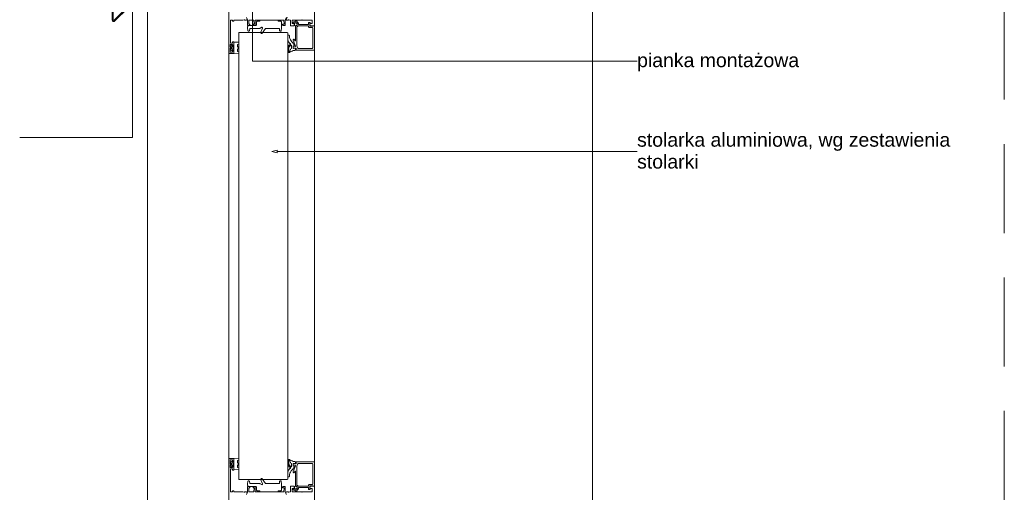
# Paper-space layout 'AD-03 DETAL MONTAŻU OKNA' of a CAD drawing. Header units: millimetres. Extents: x 0 to 420, y 0 to 297.
# Tile 29 of 40: x 82 to 170, y 184 to 226. Entities that reach past the tile are written whole.
import ezdxf
from ezdxf.xclip import XClip

# ---------------------------------------------------------------- set-up
doc = ezdxf.new("R2010")
doc.units = ezdxf.units.MM
doc.header["$MEASUREMENT"] = 0
doc.header["$XCLIPFRAME"] = 0
doc.linetypes.add('przerywama detal', pattern=[120, 80, -40])
for name, color, linetype, lineweight, true_color in [('A_linie_Nr_pióra__10', 7, 'Continuous', 13, 0x4b4b4b), ('A_opisy_Nr_pióra__170', 7, 'Continuous', 5, 0x1c1c1c), ('A_opisy_Nr_pióra__7', 7, 'Continuous', 18, 0x171717), ('A_sciany_Nr_pióra__10', 7, 'Continuous', 13, 0x4b4b4b), ('A_sciany_Nr_pióra__9', 7, 'Continuous', 13, 0xadadad), ('A_stolarka_Nr_pióra__10', 7, 'Continuous', 13, 0x4b4b4b)]:
    doc.layers.add(name, color=color, linetype=linetype, lineweight=lineweight, true_color=true_color)
doc.layers.add('A_opisy_Nr_pióra__1', color=7, linetype='Continuous', lineweight=20)
doc.layers.add('A_stolarka_Nr_pióra__3', color=252, linetype='Continuous', lineweight=13)
doc.layers.add('A_podrys', color=7, linetype='Continuous')
doc.styles.add('STYL_AUTOMATYCZNY_1', font='arial.ttf')

# ---------------------------------------------------------------- blocks, each defined once
blk = doc.blocks.new('Rysunek_1_1', base_point=(-23204.636, -13199.285))
at = {"layer": 'A_linie_Nr_pióra__10', "color": 251, "linetype": 'przerywama detal', "lineweight": 13, "ltscale": 0.1, "true_color": 0x4b4b4b}
blk.add_line((170.123, 170.925), (170.123, 270.925), dxfattribs=at)
at = {"layer": 'A_opisy_Nr_pióra__170', "color": 250, "linetype": 'Continuous', "lineweight": 5, "ltscale": 0.1, "true_color": 0x1c1c1c}
for p, q in [((102.563, 229.458), (102.563, 222.381)), ((91.763, 228.44), (91.763, 215.526)), ((102.563, 222.381), (137.123, 222.381)), ((91.763, 215.526), (81.635, 215.526)), ((104.771, 214.264), (131.995, 214.264)), ((131.995, 214.264), (137.123, 214.264))]:
    blk.add_line(p, q, dxfattribs=at)
at = {"layer": 'A_opisy_Nr_pióra__7', "color": 250, "linetype": 'Continuous', "lineweight": 18, "ltscale": 0.1, "true_color": 0x171717}
for p, q in [((104.304, 214.264), (104.771, 214.389)), ((104.304, 214.264), (104.771, 214.139)), ((104.771, 214.389), (104.771, 214.139))]:
    blk.add_line(p, q, dxfattribs=at)
at = {"layer": 'A_sciany_Nr_pióra__10', "color": 251, "linetype": 'Continuous', "lineweight": 13, "ltscale": 0.1, "true_color": 0x4b4b4b}
blk.add_line((93.123, 231.953), (93.123, 137.607), dxfattribs=at)
at = {"layer": 'A_sciany_Nr_pióra__9', "color": 253, "linetype": 'Continuous', "lineweight": 13, "ltscale": 0.1, "true_color": 0xadadad}
blk.add_line((133.123, 170.925), (133.123, 230.925), dxfattribs=at)
at = {"layer": 'A_stolarka_Nr_pióra__10', "color": 251, "linetype": 'Continuous', "lineweight": 13, "ltscale": 0.1, "true_color": 0x4b4b4b, "flags": 128}
blk.add_lwpolyline([(94.035, 246.425), (94.035, 231.222), (89.937, 230.635), (89.937, 226.103, 0.668179), (90.193, 225.997), (91.351, 227.155), (91.281, 227.226), (90.122, 226.068, -0.668179), (90.037, 226.103), (90.037, 230.548), (94.123, 231.136), (94.123, 246.425)], format="xyb", dxfattribs=at)
at = {"layer": 'A_stolarka_Nr_pióra__3', "color": 252, "linetype": 'Continuous', "lineweight": 13, "ltscale": 0.1}
for p, q in [((105.127, 225.96), (105.128, 225.961)), ((106.303, 225.705), (106.303, 225.695)), ((101.373, 224.975), (101.323, 224.925)), ((101.323, 184.8), (101.323, 224.925)), ((105.673, 224.975), (101.373, 224.975)), ((105.16, 225.272), (105.16, 225.274)), ((105.16, 225.271), (105.16, 225.272)), ((105.723, 224.925), (105.673, 224.975)), ((105.723, 184.8), (105.723, 224.925)), ((108.123, 184.925), (108.123, 224.8)), ((105.885, 224.001), (105.921, 223.965)), ((100.423, 186.55), (100.423, 223.175)), ((100.614, 223.727), (100.615, 223.732)), ((100.614, 223.722), (100.614, 223.727)), ((100.614, 223.43), (100.614, 223.722)), ((100.616, 223.415), (100.614, 223.43)), ((100.615, 223.732), (100.616, 223.737)), ((100.616, 223.737), (100.618, 223.742)), ((100.618, 223.41), (100.616, 223.415)), ((100.618, 223.742), (100.62, 223.747)), ((100.62, 223.405), (100.618, 223.41)), ((100.62, 223.747), (100.622, 223.751)), ((100.622, 223.401), (100.62, 223.405)), ((100.622, 223.751), (100.625, 223.755)), ((100.625, 223.397), (100.622, 223.401)), ((100.625, 223.755), (100.628, 223.759)), ((100.628, 223.393), (100.625, 223.397)), ((100.628, 223.759), (100.632, 223.762)), ((100.632, 223.39), (100.628, 223.393)), ((100.632, 223.762), (100.635, 223.765)), ((100.635, 223.387), (100.632, 223.39)), ((100.635, 223.765), (100.738, 223.833)), ((100.738, 223.319), (100.635, 223.387)), ((100.675, 223.586), (100.674, 223.581)), ((100.674, 223.581), (100.674, 223.576)), ((100.674, 223.576), (100.674, 223.571)), ((100.674, 223.571), (100.675, 223.566)), ((100.676, 223.596), (100.675, 223.591)), ((100.675, 223.591), (100.675, 223.586)), ((100.675, 223.566), (100.675, 223.561)), ((100.675, 223.561), (100.676, 223.556)), ((100.677, 223.601), (100.676, 223.596)), ((100.676, 223.556), (100.677, 223.551)), ((100.678, 223.605), (100.677, 223.601)), ((100.677, 223.551), (100.678, 223.546)), ((100.68, 223.61), (100.678, 223.605)), ((100.678, 223.546), (100.68, 223.542)), ((100.681, 223.615), (100.68, 223.61)), ((100.68, 223.542), (100.681, 223.537)), ((100.687, 223.628), (100.681, 223.615)), ((100.681, 223.537), (100.683, 223.533)), ((100.683, 223.533), (100.689, 223.52)), ((100.689, 223.632), (100.687, 223.628)), ((100.692, 223.636), (100.689, 223.632)), ((100.689, 223.52), (100.692, 223.516)), ((100.695, 223.64), (100.692, 223.636)), ((100.692, 223.516), (100.695, 223.512)), ((100.697, 223.644), (100.695, 223.64)), ((100.695, 223.512), (100.697, 223.508)), ((100.7, 223.648), (100.697, 223.644)), ((100.697, 223.508), (100.7, 223.504)), ((100.704, 223.651), (100.7, 223.648)), ((100.7, 223.504), (100.704, 223.501)), ((100.707, 223.654), (100.704, 223.651)), ((100.704, 223.501), (100.707, 223.498)), ((100.71, 223.657), (100.707, 223.654)), ((100.707, 223.498), (100.71, 223.495)), ((100.714, 223.66), (100.71, 223.657)), ((100.71, 223.495), (100.714, 223.492)), ((100.718, 223.663), (100.714, 223.66)), ((100.714, 223.492), (100.718, 223.489)), ((100.721, 223.665), (100.718, 223.663)), ((100.718, 223.489), (100.721, 223.487)), ((100.725, 223.667), (100.721, 223.665)), ((100.721, 223.487), (100.725, 223.485)), ((100.729, 223.669), (100.725, 223.667)), ((100.725, 223.485), (100.729, 223.483)), ((100.733, 223.671), (100.729, 223.669)), ((100.729, 223.483), (100.733, 223.481)), ((100.737, 223.672), (100.733, 223.671)), ((100.733, 223.481), (100.737, 223.48)), ((100.742, 223.673), (100.737, 223.672)), ((100.737, 223.48), (100.742, 223.478)), ((100.738, 223.833), (100.741, 223.835)), ((100.741, 223.317), (100.738, 223.319)), ((100.741, 223.835), (100.745, 223.836)), ((100.745, 223.316), (100.741, 223.317)), ((100.746, 223.674), (100.742, 223.673)), ((100.742, 223.478), (100.746, 223.477)), ((100.745, 223.836), (100.75, 223.836)), ((100.75, 223.316), (100.745, 223.316)), ((100.75, 223.675), (100.746, 223.674)), ((100.746, 223.477), (100.75, 223.477)), ((100.75, 223.836), (100.754, 223.834)), ((100.754, 223.676), (100.75, 223.675)), ((100.75, 223.477), (100.754, 223.476)), ((100.754, 223.318), (100.75, 223.316)), ((100.754, 223.834), (100.757, 223.831)), ((100.759, 223.676), (100.754, 223.676)), ((100.754, 223.476), (100.759, 223.476)), ((100.757, 223.32), (100.754, 223.318)), ((100.757, 223.831), (100.76, 223.828)), ((100.76, 223.324), (100.757, 223.32)), ((100.763, 223.676), (100.759, 223.676)), ((100.759, 223.476), (100.763, 223.476)), ((100.76, 223.828), (100.762, 223.824)), ((100.762, 223.328), (100.76, 223.324)), ((100.762, 223.824), (100.763, 223.819)), ((100.763, 223.333), (100.762, 223.328)), ((100.763, 223.819), (100.769, 223.776)), ((100.767, 223.676), (100.763, 223.676)), ((100.763, 223.476), (100.767, 223.476)), ((100.769, 223.376), (100.763, 223.333)), ((100.772, 223.675), (100.767, 223.676)), ((100.767, 223.476), (100.772, 223.477)), ((100.769, 223.776), (100.873, 223.776)), ((100.873, 223.376), (100.769, 223.376)), ((100.776, 223.674), (100.772, 223.675)), ((100.772, 223.477), (100.776, 223.477)), ((100.78, 223.673), (100.776, 223.674)), ((100.776, 223.477), (100.78, 223.478)), ((100.784, 223.672), (100.78, 223.673)), ((100.78, 223.478), (100.784, 223.48)), ((100.788, 223.671), (100.784, 223.672)), ((100.784, 223.48), (100.788, 223.481)), ((100.792, 223.669), (100.788, 223.671)), ((100.788, 223.481), (100.792, 223.483)), ((100.796, 223.667), (100.792, 223.669)), ((100.792, 223.483), (100.796, 223.485)), ((100.8, 223.665), (100.796, 223.667)), ((100.796, 223.485), (100.8, 223.487)), ((100.804, 223.663), (100.8, 223.665)), ((100.8, 223.487), (100.804, 223.489)), ((100.808, 223.66), (100.804, 223.663)), ((100.804, 223.489), (100.808, 223.492)), ((100.811, 223.657), (100.808, 223.66)), ((100.808, 223.492), (100.811, 223.495)), ((100.815, 223.654), (100.811, 223.657)), ((100.811, 223.495), (100.815, 223.498)), ((100.818, 223.651), (100.815, 223.654)), ((100.815, 223.498), (100.818, 223.501)), ((100.821, 223.648), (100.818, 223.651)), ((100.818, 223.501), (100.821, 223.504)), ((100.824, 223.644), (100.821, 223.648)), ((100.821, 223.504), (100.824, 223.508)), ((100.827, 223.64), (100.824, 223.644)), ((100.824, 223.508), (100.827, 223.512)), ((100.83, 223.636), (100.827, 223.64)), ((100.827, 223.512), (100.83, 223.516)), ((100.832, 223.632), (100.83, 223.636)), ((100.83, 223.516), (100.832, 223.52)), ((100.835, 223.628), (100.832, 223.632)), ((100.832, 223.52), (100.835, 223.524)), ((100.837, 223.624), (100.835, 223.628)), ((100.835, 223.524), (100.837, 223.528)), ((100.839, 223.619), (100.837, 223.624)), ((100.837, 223.528), (100.839, 223.533)), ((100.841, 223.615), (100.839, 223.619)), ((100.839, 223.533), (100.841, 223.537)), ((100.842, 223.61), (100.841, 223.615)), ((100.841, 223.537), (100.842, 223.542)), ((100.843, 223.605), (100.842, 223.61)), ((100.842, 223.542), (100.843, 223.546)), ((100.845, 223.601), (100.843, 223.605)), ((100.843, 223.546), (100.845, 223.551)), ((100.846, 223.596), (100.845, 223.601)), ((100.845, 223.551), (100.846, 223.556)), ((100.846, 223.591), (100.846, 223.596)), ((100.847, 223.586), (100.846, 223.591)), ((100.846, 223.561), (100.847, 223.566)), ((100.846, 223.556), (100.846, 223.561)), ((100.847, 223.581), (100.847, 223.586)), ((100.847, 223.576), (100.847, 223.581)), ((100.847, 223.571), (100.847, 223.576)), ((100.847, 223.566), (100.847, 223.571)), ((100.616, 186.31), (100.614, 186.295)), ((100.614, 186.295), (100.614, 186.003)), ((100.614, 186.003), (100.614, 185.998)), ((100.614, 185.998), (100.615, 185.993)), ((100.615, 185.993), (100.616, 185.988)), ((100.618, 186.315), (100.616, 186.31)), ((100.616, 185.988), (100.618, 185.983)), ((100.62, 186.32), (100.618, 186.315)), ((100.618, 185.983), (100.62, 185.978)), ((100.622, 186.324), (100.62, 186.32)), ((100.62, 185.978), (100.622, 185.974)), ((100.625, 186.328), (100.622, 186.324)), ((100.622, 185.974), (100.625, 185.97)), ((100.628, 186.332), (100.625, 186.328)), ((100.625, 185.97), (100.628, 185.966)), ((100.632, 186.335), (100.628, 186.332)), ((100.628, 185.966), (100.632, 185.963)), ((100.635, 186.338), (100.632, 186.335)), ((100.632, 185.963), (100.635, 185.96)), ((100.738, 186.406), (100.635, 186.338)), ((100.635, 185.96), (100.738, 185.892)), ((100.674, 186.154), (100.675, 186.159)), ((100.674, 186.149), (100.674, 186.154)), ((100.674, 186.144), (100.674, 186.149)), ((100.675, 186.139), (100.674, 186.144)), ((100.675, 186.164), (100.676, 186.169)), ((100.675, 186.159), (100.675, 186.164)), ((100.675, 186.134), (100.675, 186.139)), ((100.676, 186.129), (100.675, 186.134)), ((100.676, 186.169), (100.677, 186.174)), ((100.677, 186.124), (100.676, 186.129)), ((100.677, 186.174), (100.678, 186.178)), ((100.678, 186.119), (100.677, 186.124)), ((100.678, 186.178), (100.68, 186.183)), ((100.68, 186.115), (100.678, 186.119)), ((100.68, 186.183), (100.681, 186.188)), ((100.681, 186.11), (100.68, 186.115)), ((100.681, 186.188), (100.683, 186.192)), ((100.687, 186.097), (100.681, 186.11)), ((100.683, 186.192), (100.689, 186.205)), ((100.689, 186.093), (100.687, 186.097)), ((100.689, 186.205), (100.692, 186.209)), ((100.692, 186.089), (100.689, 186.093)), ((100.692, 186.209), (100.695, 186.213)), ((100.695, 186.085), (100.692, 186.089)), ((100.695, 186.213), (100.697, 186.217)), ((100.697, 186.081), (100.695, 186.085)), ((100.697, 186.217), (100.7, 186.221)), ((100.7, 186.077), (100.697, 186.081)), ((100.7, 186.221), (100.704, 186.224)), ((100.704, 186.074), (100.7, 186.077)), ((100.704, 186.224), (100.707, 186.227)), ((100.707, 186.071), (100.704, 186.074)), ((100.707, 186.227), (100.71, 186.23)), ((100.71, 186.068), (100.707, 186.071)), ((100.71, 186.23), (100.714, 186.233)), ((100.714, 186.065), (100.71, 186.068)), ((100.714, 186.233), (100.718, 186.236)), ((100.718, 186.062), (100.714, 186.065)), ((100.718, 186.236), (100.721, 186.238)), ((100.721, 186.06), (100.718, 186.062)), ((100.721, 186.238), (100.725, 186.24)), ((100.725, 186.058), (100.721, 186.06)), ((100.725, 186.24), (100.729, 186.242)), ((100.729, 186.056), (100.725, 186.058)), ((100.729, 186.242), (100.733, 186.244)), ((100.733, 186.054), (100.729, 186.056)), ((100.733, 186.244), (100.737, 186.245)), ((100.737, 186.053), (100.733, 186.054)), ((100.737, 186.245), (100.742, 186.246)), ((100.742, 186.051), (100.737, 186.053)), ((100.741, 186.408), (100.738, 186.406)), ((100.738, 185.892), (100.741, 185.89)), ((100.745, 186.409), (100.741, 186.408)), ((100.741, 185.89), (100.745, 185.889)), ((100.742, 186.246), (100.746, 186.247)), ((100.746, 186.05), (100.742, 186.051)), ((100.75, 186.409), (100.745, 186.409)), ((100.745, 185.889), (100.75, 185.889)), ((100.746, 186.247), (100.75, 186.248)), ((100.75, 186.05), (100.746, 186.05)), ((100.754, 186.407), (100.75, 186.409)), ((100.75, 186.248), (100.754, 186.249)), ((100.754, 186.049), (100.75, 186.05)), ((100.75, 185.889), (100.754, 185.891)), ((100.757, 186.404), (100.754, 186.407)), ((100.754, 186.249), (100.759, 186.249)), ((100.759, 186.049), (100.754, 186.049)), ((100.754, 185.891), (100.757, 185.893)), ((100.76, 186.401), (100.757, 186.404)), ((100.757, 185.893), (100.76, 185.897)), ((100.759, 186.249), (100.763, 186.249)), ((100.763, 186.049), (100.759, 186.049)), ((100.762, 186.397), (100.76, 186.401)), ((100.76, 185.897), (100.762, 185.901)), ((100.763, 186.392), (100.762, 186.397)), ((100.762, 185.901), (100.763, 185.906)), ((100.769, 186.349), (100.763, 186.392)), ((100.763, 186.249), (100.767, 186.249)), ((100.767, 186.049), (100.763, 186.049)), ((100.763, 185.906), (100.769, 185.949)), ((100.767, 186.249), (100.772, 186.248)), ((100.772, 186.05), (100.767, 186.049)), ((100.873, 186.349), (100.769, 186.349)), ((100.769, 185.949), (100.873, 185.949)), ((100.772, 186.248), (100.776, 186.247)), ((100.776, 186.05), (100.772, 186.05)), ((100.776, 186.247), (100.78, 186.246)), ((100.78, 186.051), (100.776, 186.05)), ((100.78, 186.246), (100.784, 186.245)), ((100.784, 186.053), (100.78, 186.051)), ((100.784, 186.245), (100.788, 186.244)), ((100.788, 186.054), (100.784, 186.053)), ((100.788, 186.244), (100.792, 186.242)), ((100.792, 186.056), (100.788, 186.054)), ((100.792, 186.242), (100.796, 186.24)), ((100.796, 186.058), (100.792, 186.056)), ((100.796, 186.24), (100.8, 186.238)), ((100.8, 186.06), (100.796, 186.058)), ((100.8, 186.238), (100.804, 186.236)), ((100.804, 186.062), (100.8, 186.06)), ((100.804, 186.236), (100.808, 186.233)), ((100.808, 186.065), (100.804, 186.062)), ((100.808, 186.233), (100.811, 186.23)), ((100.811, 186.068), (100.808, 186.065)), ((100.811, 186.23), (100.815, 186.227)), ((100.815, 186.071), (100.811, 186.068)), ((100.815, 186.227), (100.818, 186.224)), ((100.818, 186.074), (100.815, 186.071)), ((100.818, 186.224), (100.821, 186.221)), ((100.821, 186.077), (100.818, 186.074)), ((100.821, 186.221), (100.824, 186.217)), ((100.824, 186.081), (100.821, 186.077)), ((100.824, 186.217), (100.827, 186.213)), ((100.827, 186.085), (100.824, 186.081)), ((100.827, 186.213), (100.83, 186.209)), ((100.83, 186.089), (100.827, 186.085)), ((100.83, 186.209), (100.832, 186.205)), ((100.832, 186.093), (100.83, 186.089)), ((100.832, 186.205), (100.835, 186.201)), ((100.835, 186.097), (100.832, 186.093)), ((100.835, 186.201), (100.837, 186.197)), ((100.837, 186.101), (100.835, 186.097)), ((100.837, 186.197), (100.839, 186.192)), ((100.839, 186.106), (100.837, 186.101)), ((100.839, 186.192), (100.841, 186.188)), ((100.841, 186.11), (100.839, 186.106)), ((100.841, 186.188), (100.842, 186.183)), ((100.842, 186.115), (100.841, 186.11)), ((100.842, 186.183), (100.843, 186.178)), ((100.843, 186.119), (100.842, 186.115)), ((100.843, 186.178), (100.845, 186.174)), ((100.845, 186.124), (100.843, 186.119)), ((100.845, 186.174), (100.846, 186.169)), ((100.846, 186.129), (100.845, 186.124)), ((100.846, 186.169), (100.846, 186.164)), ((100.846, 186.164), (100.847, 186.159)), ((100.847, 186.139), (100.846, 186.134)), ((100.846, 186.134), (100.846, 186.129)), ((100.847, 186.159), (100.847, 186.154)), ((100.847, 186.154), (100.847, 186.149)), ((100.847, 186.149), (100.847, 186.144)), ((100.847, 186.144), (100.847, 186.139)), ((101.373, 184.75), (101.323, 184.8)), ((105.673, 184.75), (101.373, 184.75)), ((105.16, 184.454), (105.16, 184.453)), ((105.16, 184.453), (105.16, 184.451)), ((105.723, 184.8), (105.673, 184.75)), ((105.127, 183.765), (105.128, 183.764))]:
    blk.add_line(p, q, dxfattribs=at)
at = {"layer": 'A_stolarka_Nr_pióra__3', "color": 252, "linetype": 'Continuous', "lineweight": 13, "ltscale": 0.1, "flags": 128}
for points in [[(102.044, 226.118), (102.015, 226.076), (101.865, 226.081), (101.84, 226.097), (101.804, 226.111), (101.701, 226.077), (101.685, 226.075), (100.873, 226.075), (100.873, 225.975), (100.763, 225.975), (100.763, 226.075), (100.593, 226.075), (100.593, 224.016), (100.763, 224.016), (100.763, 224.116), (100.873, 224.116), (100.873, 223.846), (100.773, 223.746), (100.773, 223.896), (100.543, 223.896), (100.543, 223.671), (100.555, 223.671), (100.568, 223.658), (100.568, 223.583), (100.555, 223.571), (100.543, 223.571), (100.543, 223.471), (100.563, 223.456), (100.563, 223.436), (100.543, 223.421), (100.543, 223.196), (100.773, 223.196), (100.773, 223.346), (100.873, 223.246), (100.873, 223.076), (100.473, 223.076), (100.448, 223.101), (100.423, 223.126), (100.423, 228.925)], [(108.123, 228.925), (108.123, 225.575), (107.943, 225.575), (107.763, 225.575), (107.723, 225.725), (107.723, 225.775), (107.923, 225.775), (107.923, 226.075), (107.043, 226.075), (107.023, 226.095), (107.003, 226.075), (106.123, 226.075), (106.123, 225.775), (106.323, 225.775), (106.323, 225.722), (106.284, 225.575), (105.963, 225.575), (105.963, 226.075), (105.936, 226.075), (105.925, 226.077), (105.821, 226.111), (105.785, 226.096), (105.76, 226.081), (105.61, 226.076), (105.6, 226.077), (105.581, 226.115), (105.674, 226.336)], [(105.608, 226.309), (105.506, 226.1), (105.503, 226.087), (105.503, 225.61), (105.473, 225.58), (105.398, 225.58), (105.323, 225.58), (105.253, 225.65), (105.253, 225.67), (105.283, 225.7), (105.373, 225.7), (105.403, 225.732), (105.385, 226.052), (105.355, 226.08), (104.094, 226.08), (102.833, 226.08), (102.803, 226.05), (102.803, 225.61), (102.773, 225.58), (102.673, 225.58), (102.603, 225.65), (102.603, 225.67), (102.633, 225.7), (102.673, 225.7), (102.703, 225.732), (102.685, 226.052), (102.655, 226.08), (102.271, 226.08), (102.241, 226.052), (102.223, 225.732), (102.253, 225.7), (102.293, 225.7), (102.323, 225.67), (102.323, 225.65), (102.253, 225.58), (102.153, 225.58), (102.123, 225.61), (102.123, 226.087), (102.12, 226.1), (102.018, 226.309)], [(102.044, 183.606), (102.015, 183.648), (101.865, 183.643), (101.84, 183.627), (101.804, 183.613), (101.702, 183.647), (101.686, 183.649), (100.873, 183.649), (100.873, 183.749), (100.763, 183.749), (100.763, 183.649), (100.593, 183.649), (100.593, 185.709), (100.763, 185.709), (100.763, 185.609), (100.873, 185.609), (100.873, 185.879), (100.773, 185.979), (100.773, 185.829), (100.543, 185.829), (100.543, 186.054), (100.555, 186.054), (100.568, 186.066), (100.568, 186.141), (100.555, 186.154), (100.543, 186.154), (100.543, 186.254), (100.563, 186.269), (100.563, 186.289), (100.543, 186.304), (100.543, 186.529), (100.773, 186.529), (100.773, 186.379), (100.873, 186.479), (100.873, 186.649), (100.473, 186.649), (100.448, 186.624), (100.423, 186.599), (100.423, 177.25)], [(105.608, 183.412), (105.506, 183.621), (105.503, 183.634), (105.503, 183.872), (105.503, 184.111), (105.473, 184.141), (105.323, 184.141), (105.253, 184.071), (105.253, 184.051), (105.283, 184.021), (105.373, 184.021), (105.403, 183.989), (105.385, 183.669), (105.355, 183.641), (104.094, 183.641), (102.833, 183.641), (102.803, 183.671), (102.803, 184.111), (102.773, 184.141), (102.673, 184.141), (102.603, 184.071), (102.603, 184.051), (102.633, 184.021), (102.673, 184.021), (102.703, 183.989), (102.685, 183.669), (102.655, 183.641), (102.271, 183.641), (102.241, 183.669), (102.223, 183.989), (102.253, 184.021), (102.293, 184.021), (102.323, 184.051), (102.323, 184.071), (102.253, 184.141), (102.153, 184.141), (102.123, 184.111), (102.123, 183.634), (102.12, 183.621), (102.018, 183.412)], [(108.123, 179.699), (108.123, 184.149), (107.943, 184.149), (107.763, 184.149), (107.723, 183.999), (107.723, 183.949), (107.923, 183.949), (107.923, 183.649), (107.043, 183.649), (107.023, 183.629), (107.003, 183.649), (106.123, 183.649), (106.123, 183.949), (106.323, 183.949), (106.323, 184.002), (106.284, 184.149), (105.963, 184.149), (105.963, 183.649), (105.941, 183.65), (105.925, 183.647), (105.821, 183.613), (105.786, 183.627), (105.761, 183.643), (105.611, 183.648), (105.582, 183.606)]]:
    blk.add_lwpolyline(points, dxfattribs=at)
for points in [[(103.309, 224.981), (103.448, 225.363), (103.451, 225.379), (103.449, 225.395), (103.441, 225.409), (103.43, 225.421), (103.415, 225.428), (103.399, 225.43), (103.383, 225.427), (103.237, 225.343), (103.222, 225.336), (103.205, 225.331), (103.187, 225.33), (102.362, 225.33), (102.346, 225.327), (102.332, 225.32), (102.321, 225.309), (102.314, 225.294), (102.294, 225.145), (102.291, 225.133), (102.286, 225.121), (102.279, 225.11), (102.271, 225.101), (102.261, 225.093), (102.25, 225.087), (102.238, 225.082), (102.226, 225.08), (102.213, 225.08), (102.2, 225.082), (102.188, 225.087), (102.177, 225.093), (102.167, 225.101), (102.159, 225.11), (102.152, 225.121), (102.148, 225.133), (102.145, 225.145), (102.12, 225.337), (102.119, 225.48), (102.12, 225.496), (102.124, 225.511), (102.13, 225.525), (102.138, 225.539), (102.148, 225.551), (102.16, 225.561), (102.174, 225.569), (102.188, 225.575), (102.204, 225.579), (102.219, 225.58), (102.819, 225.58), (102.835, 225.581), (102.85, 225.585), (102.865, 225.591), (102.878, 225.599), (102.89, 225.609), (102.9, 225.621), (102.908, 225.634), (102.914, 225.649), (102.918, 225.664), (102.919, 225.68), (102.919, 225.88), (102.92, 225.896), (102.924, 225.911), (102.93, 225.925), (102.938, 225.939), (102.948, 225.951), (102.96, 225.961), (102.974, 225.969), (102.988, 225.975), (103.004, 225.979), (103.019, 225.98), (103.169, 225.98), (103.185, 225.982), (103.199, 225.989), (103.21, 226.001), (103.217, 226.014), (103.219, 226.03), (103.222, 226.045), (103.229, 226.059), (103.24, 226.07), (103.254, 226.077), (103.269, 226.08), (104.819, 226.08), (104.835, 226.077), (104.849, 226.07), (104.86, 226.059), (104.867, 226.045), (104.869, 226.03), (104.872, 226.014), (104.879, 226.001), (104.89, 225.989), (104.904, 225.982), (104.919, 225.98), (105.069, 225.98), (105.085, 225.979), (105.1, 225.975), (105.115, 225.969), (105.128, 225.961), (105.14, 225.951), (105.15, 225.939), (105.158, 225.925), (105.164, 225.911), (105.168, 225.896), (105.169, 225.88), (105.169, 225.343), (105.144, 225.145), (105.141, 225.133), (105.136, 225.121), (105.129, 225.11), (105.121, 225.101), (105.111, 225.093), (105.1, 225.087), (105.088, 225.082), (105.076, 225.08), (105.063, 225.08), (105.05, 225.082), (105.038, 225.087), (105.027, 225.093), (105.017, 225.101), (105.009, 225.11), (105.002, 225.121), (104.998, 225.133), (104.995, 225.145), (104.976, 225.286), (104.972, 225.302), (104.963, 225.315), (104.95, 225.324), (104.935, 225.329), (103.759, 225.33), (103.744, 225.327), (103.729, 225.32), (103.718, 225.309), (103.441, 224.912), (103.432, 224.902), (103.423, 224.894), (103.412, 224.887), (103.4, 224.883), (103.388, 224.88), (103.375, 224.88), (103.362, 224.882), (103.35, 224.886), (103.339, 224.892), (103.329, 224.899), (103.32, 224.908), (103.313, 224.919), (103.308, 224.931), (103.305, 224.943), (103.304, 224.956), (103.305, 224.968)], [(106.233, 225.795), (106.355, 225.795), (106.381, 225.809), (106.401, 225.818), (106.421, 225.823), (106.442, 225.825), (106.463, 225.823), (106.484, 225.818), (106.503, 225.81), (106.521, 225.799), (106.537, 225.785), (106.55, 225.768), (106.561, 225.75), (106.568, 225.73), (106.572, 225.71), (106.573, 225.689), (106.57, 225.668), (106.564, 225.647), (106.555, 225.628), (106.542, 225.611), (106.528, 225.596), (106.51, 225.584), (106.492, 225.574), (106.471, 225.568), (106.451, 225.565), (106.43, 225.566), (106.418, 225.562), (106.413, 225.551), (106.413, 224.227), (106.409, 224.214), (106.398, 224.207), (106.385, 224.208), (106.376, 224.217), (106.339, 224.315), (106.33, 224.333), (106.315, 224.346), (106.297, 224.353), (106.277, 224.355), (106.258, 224.349), (106.242, 224.338), (106.23, 224.323), (106.224, 224.304), (106.224, 224.284), (106.422, 223.738), (106.423, 223.725), (106.417, 223.713), (106.407, 223.706), (106.394, 223.705), (106.223, 223.735), (106.223, 223.605), (106.225, 223.589), (106.232, 223.576), (106.244, 223.564), (106.257, 223.557), (106.273, 223.555), (106.473, 223.555), (106.473, 223.425), (106.475, 223.409), (106.482, 223.396), (106.494, 223.384), (106.507, 223.377), (106.523, 223.375), (108.073, 223.375), (108.088, 223.377), (108.102, 223.384), (108.113, 223.396), (108.121, 223.409), (108.123, 223.425), (108.123, 225.575), (108.003, 225.575), (108.003, 225.545), (107.999, 225.533), (107.989, 225.526), (107.733, 225.525), (107.721, 225.529), (107.714, 225.539), (107.713, 225.805), (107.738, 225.819), (107.748, 225.829), (107.753, 225.843), (107.75, 225.857), (107.741, 225.869), (107.728, 225.875), (107.623, 225.875), (107.609, 225.872), (107.599, 225.863), (107.593, 225.85), (107.593, 225.725), (107.591, 225.709), (107.583, 225.696), (107.572, 225.684), (107.558, 225.677), (107.543, 225.675), (106.741, 225.675), (106.725, 225.678), (106.711, 225.685), (106.7, 225.697), (106.693, 225.712), (106.684, 225.76), (106.67, 225.799), (106.65, 225.835), (106.625, 225.867), (106.594, 225.894), (106.56, 225.916), (106.547, 225.925), (106.538, 225.938), (106.534, 225.953), (106.533, 225.975), (106.531, 225.99), (106.523, 226.004), (106.512, 226.015), (106.498, 226.022), (106.483, 226.025), (106.463, 226.025), (106.447, 226.022), (106.432, 226.015), (106.421, 226.003), (106.415, 225.988), (106.412, 225.971), (106.404, 225.956), (106.392, 225.943), (106.377, 225.936), (106.355, 225.929), (106.334, 225.92), (106.32, 225.916), (106.263, 225.915), (106.247, 225.912), (106.234, 225.905), (106.222, 225.894), (106.215, 225.88), (106.213, 225.865), (106.213, 225.815), (106.217, 225.803), (106.227, 225.796)], [(106.303, 225.695), (106.305, 225.672), (106.311, 225.649), (106.32, 225.628), (106.332, 225.609), (106.348, 225.592), (106.366, 225.578), (106.387, 225.567), (106.409, 225.559), (106.431, 225.555), (106.455, 225.555), (106.477, 225.559), (106.499, 225.567), (106.52, 225.578), (106.538, 225.592), (106.553, 225.609), (106.566, 225.628), (106.575, 225.649), (106.581, 225.672), (106.583, 225.695), (106.581, 225.728), (106.575, 225.75), (106.566, 225.772), (106.553, 225.791), (106.538, 225.808), (106.52, 225.822), (106.499, 225.833), (106.477, 225.841), (106.455, 225.844), (106.431, 225.844), (106.409, 225.841), (106.387, 225.833), (106.366, 225.822), (106.348, 225.808), (106.332, 225.791), (106.32, 225.772), (106.311, 225.75), (106.305, 225.728), (106.303, 225.705)], [(106.667, 225.569), (106.682, 225.574), (107.543, 225.575), (107.558, 225.572), (107.572, 225.565), (107.583, 225.554), (107.591, 225.54), (107.593, 225.525), (107.593, 225.505), (107.594, 225.489), (107.598, 225.474), (107.604, 225.46), (107.612, 225.446), (107.622, 225.434), (107.634, 225.424), (107.648, 225.416), (107.662, 225.41), (107.677, 225.406), (107.693, 225.405), (107.933, 225.405), (107.948, 225.402), (107.962, 225.395), (107.973, 225.384), (107.981, 225.37), (107.983, 225.355), (107.983, 223.615), (107.982, 223.599), (107.978, 223.584), (107.972, 223.57), (107.964, 223.556), (107.954, 223.544), (107.942, 223.534), (107.928, 223.526), (107.914, 223.52), (107.899, 223.516), (107.883, 223.515), (106.666, 223.515), (106.651, 223.517), (106.637, 223.524), (106.626, 223.535), (106.619, 223.548), (106.536, 223.775), (106.533, 223.787), (106.533, 225.43), (106.535, 225.445), (106.542, 225.459), (106.553, 225.47), (106.594, 225.495), (106.624, 225.522), (106.649, 225.553), (106.66, 225.565)], [(101.211, 223.284), (101.211, 223.446), (101.214, 223.46), (101.222, 223.471), (101.26, 223.484), (101.272, 223.491), (101.278, 223.504), (101.28, 223.639), (101.277, 223.653), (101.268, 223.664), (101.23, 223.677), (101.219, 223.684), (101.212, 223.696), (101.211, 223.868), (101.214, 223.882), (101.222, 223.893), (101.304, 223.92), (101.315, 223.927), (101.322, 223.939), (101.323, 224.074), (101.32, 224.088), (101.312, 224.099), (101.3, 224.104), (100.898, 224.078), (100.885, 224.073), (100.876, 224.062), (100.873, 224.048), (100.873, 223.104), (100.875, 223.094), (100.882, 223.082), (100.893, 223.075), (101.296, 223.048), (101.308, 223.05), (101.318, 223.06), (101.323, 223.073), (101.323, 223.203), (101.32, 223.217), (101.311, 223.228), (101.23, 223.255), (101.219, 223.262)], [(105.954, 223.891), (105.888, 223.84), (105.831, 223.779), (105.785, 223.71), (105.751, 223.633), (105.73, 223.552), (105.723, 223.469), (105.723, 223.274), (105.725, 223.254), (105.73, 223.234), (105.739, 223.215), (105.751, 223.198), (105.766, 223.183), (105.783, 223.171), (105.801, 223.162), (105.822, 223.156), (105.842, 223.154), (105.863, 223.156), (105.883, 223.161), (105.902, 223.17), (105.919, 223.182), (106.011, 223.247), (106.112, 223.297), (106.219, 223.332), (106.33, 223.35), (106.36, 223.353), (106.373, 223.355), (106.385, 223.36), (106.397, 223.366), (106.407, 223.374), (106.416, 223.384), (106.423, 223.395), (106.429, 223.407), (106.432, 223.42), (106.433, 223.433), (106.433, 223.52), (106.429, 223.532), (106.418, 223.539), (106.245, 223.525), (106.232, 223.528), (106.224, 223.538), (106.223, 223.76), (106.306, 223.782), (106.321, 223.789), (106.333, 223.8), (106.341, 223.815), (106.343, 223.832), (106.34, 223.848), (106.331, 223.862), (106.099, 224.11), (106.021, 224.199), (105.959, 224.299), (105.914, 224.409), (105.889, 224.524), (105.883, 224.642), (105.882, 224.656), (105.879, 224.669), (105.874, 224.681), (105.867, 224.693), (105.859, 224.703), (105.848, 224.711), (105.837, 224.718), (105.824, 224.722), (105.811, 224.725), (105.798, 224.725), (105.785, 224.723), (105.772, 224.719), (105.76, 224.713), (105.749, 224.705), (105.74, 224.695), (105.733, 224.684), (105.727, 224.672), (105.724, 224.659), (105.723, 224.645), (105.723, 224.483), (105.735, 224.345), (105.77, 224.211), (105.829, 224.086), (105.907, 223.972), (105.917, 223.966), (105.933, 223.965), (105.946, 223.962), (105.958, 223.956), (105.967, 223.945), (105.972, 223.933), (105.972, 223.919), (105.968, 223.906), (105.96, 223.895)], [(105.803, 223.361), (105.803, 223.448), (105.809, 223.521), (105.828, 223.592), (105.859, 223.658), (105.901, 223.718), (105.953, 223.77), (106.013, 223.812), (106.025, 223.817), (106.038, 223.817), (106.05, 223.814), (106.061, 223.806), (106.068, 223.796), (106.072, 223.784), (106.073, 223.564), (106.07, 223.548), (106.063, 223.534), (106.051, 223.523), (106.002, 223.483), (105.959, 223.437), (105.925, 223.385), (105.899, 223.327), (105.882, 223.267), (105.877, 223.254), (105.868, 223.243), (105.856, 223.237), (105.843, 223.234), (105.829, 223.237), (105.817, 223.244), (105.808, 223.255), (105.804, 223.268)], [(101.211, 186.441), (101.211, 186.279), (101.214, 186.265), (101.222, 186.254), (101.26, 186.24), (101.272, 186.233), (101.278, 186.221), (101.28, 186.086), (101.277, 186.072), (101.268, 186.061), (101.23, 186.048), (101.219, 186.041), (101.212, 186.028), (101.211, 185.857), (101.214, 185.843), (101.222, 185.832), (101.304, 185.805), (101.315, 185.798), (101.322, 185.786), (101.323, 185.651), (101.32, 185.637), (101.312, 185.626), (101.3, 185.621), (100.898, 185.647), (100.885, 185.652), (100.876, 185.663), (100.873, 185.677), (100.873, 186.621), (100.875, 186.63), (100.882, 186.643), (100.893, 186.65), (101.296, 186.677), (101.308, 186.674), (101.318, 186.665), (101.323, 186.652), (101.323, 186.522), (101.32, 186.508), (101.311, 186.497), (101.23, 186.47), (101.219, 186.463)], [(105.954, 185.834), (105.888, 185.885), (105.831, 185.946), (105.785, 186.015), (105.751, 186.092), (105.73, 186.172), (105.723, 186.256), (105.723, 186.45), (105.725, 186.471), (105.73, 186.491), (105.739, 186.51), (105.751, 186.527), (105.766, 186.542), (105.783, 186.554), (105.801, 186.563), (105.822, 186.569), (105.842, 186.57), (105.863, 186.569), (105.883, 186.563), (105.902, 186.555), (105.919, 186.543), (106.011, 186.478), (106.112, 186.428), (106.219, 186.393), (106.33, 186.374), (106.36, 186.372), (106.373, 186.369), (106.385, 186.365), (106.397, 186.359), (106.407, 186.351), (106.416, 186.341), (106.423, 186.33), (106.429, 186.318), (106.432, 186.305), (106.433, 186.292), (106.433, 186.205), (106.429, 186.193), (106.418, 186.186), (106.245, 186.2), (106.232, 186.197), (106.224, 186.186), (106.223, 185.965), (106.306, 185.943), (106.321, 185.936), (106.333, 185.925), (106.341, 185.91), (106.343, 185.893), (106.34, 185.877), (106.331, 185.863), (106.099, 185.615), (106.021, 185.526), (105.959, 185.426), (105.914, 185.316), (105.889, 185.201), (105.883, 185.083), (105.882, 185.069), (105.879, 185.056), (105.874, 185.044), (105.867, 185.032), (105.859, 185.022), (105.848, 185.014), (105.837, 185.007), (105.824, 185.002), (105.811, 185), (105.798, 185), (105.785, 185.002), (105.772, 185.006), (105.76, 185.012), (105.749, 185.02), (105.74, 185.03), (105.733, 185.041), (105.727, 185.053), (105.724, 185.066), (105.723, 185.08), (105.723, 185.242), (105.735, 185.38), (105.77, 185.514), (105.829, 185.639), (105.907, 185.753), (105.917, 185.759), (105.933, 185.76), (105.946, 185.763), (105.958, 185.769), (105.967, 185.78), (105.972, 185.792), (105.972, 185.806), (105.968, 185.819), (105.96, 185.83)], [(105.803, 186.363), (105.803, 186.277), (105.809, 186.204), (105.828, 186.133), (105.859, 186.067), (105.901, 186.007), (105.953, 185.955), (106.013, 185.913), (106.025, 185.908), (106.038, 185.908), (106.05, 185.911), (106.061, 185.919), (106.068, 185.929), (106.072, 185.941), (106.073, 186.161), (106.07, 186.177), (106.063, 186.191), (106.051, 186.202), (106.002, 186.241), (105.959, 186.288), (105.925, 186.34), (105.899, 186.397), (105.882, 186.458), (105.877, 186.471), (105.868, 186.481), (105.856, 186.488), (105.843, 186.49), (105.829, 186.488), (105.817, 186.481), (105.808, 186.47), (105.804, 186.457)], [(106.233, 183.93), (106.355, 183.93), (106.381, 183.915), (106.401, 183.907), (106.421, 183.902), (106.442, 183.9), (106.463, 183.902), (106.484, 183.907), (106.503, 183.915), (106.521, 183.926), (106.537, 183.94), (106.55, 183.956), (106.561, 183.975), (106.568, 183.995), (106.572, 184.015), (106.573, 184.036), (106.57, 184.057), (106.564, 184.077), (106.555, 184.096), (106.542, 184.114), (106.528, 184.129), (106.51, 184.141), (106.492, 184.15), (106.471, 184.157), (106.451, 184.16), (106.43, 184.159), (106.418, 184.163), (106.413, 184.174), (106.413, 185.498), (106.409, 185.51), (106.398, 185.518), (106.385, 185.517), (106.376, 185.508), (106.339, 185.409), (106.33, 185.392), (106.315, 185.379), (106.297, 185.372), (106.277, 185.37), (106.258, 185.375), (106.242, 185.387), (106.23, 185.402), (106.224, 185.421), (106.224, 185.441), (106.422, 185.987), (106.423, 186), (106.417, 186.012), (106.407, 186.019), (106.394, 186.02), (106.223, 185.99), (106.223, 186.12), (106.225, 186.135), (106.232, 186.149), (106.244, 186.16), (106.257, 186.167), (106.273, 186.17), (106.473, 186.17), (106.473, 186.3), (106.475, 186.315), (106.482, 186.329), (106.494, 186.34), (106.507, 186.347), (106.523, 186.35), (108.073, 186.35), (108.088, 186.347), (108.102, 186.34), (108.113, 186.329), (108.121, 186.315), (108.123, 186.3), (108.123, 184.15), (108.003, 184.15), (108.003, 184.18), (107.999, 184.192), (107.989, 184.199), (107.733, 184.2), (107.721, 184.196), (107.714, 184.186), (107.713, 183.92), (107.738, 183.906), (107.748, 183.896), (107.753, 183.882), (107.75, 183.868), (107.741, 183.856), (107.728, 183.85), (107.623, 183.85), (107.609, 183.853), (107.599, 183.862), (107.593, 183.875), (107.593, 184), (107.591, 184.015), (107.583, 184.029), (107.572, 184.04), (107.558, 184.047), (107.543, 184.05), (106.741, 184.05), (106.725, 184.047), (106.711, 184.04), (106.7, 184.028), (106.693, 184.013), (106.684, 183.965), (106.67, 183.926), (106.65, 183.89), (106.625, 183.858), (106.594, 183.831), (106.56, 183.809), (106.547, 183.8), (106.538, 183.787), (106.534, 183.772), (106.533, 183.75), (106.531, 183.734), (106.523, 183.721), (106.512, 183.709), (106.498, 183.702), (106.483, 183.7), (106.463, 183.7), (106.447, 183.703), (106.432, 183.71), (106.421, 183.722), (106.415, 183.737), (106.412, 183.754), (106.404, 183.769), (106.392, 183.782), (106.377, 183.789), (106.355, 183.796), (106.334, 183.805), (106.32, 183.809), (106.263, 183.81), (106.247, 183.812), (106.234, 183.819), (106.222, 183.831), (106.215, 183.844), (106.213, 183.86), (106.213, 183.91), (106.217, 183.922), (106.227, 183.929)], [(106.667, 184.156), (106.682, 184.151), (107.543, 184.15), (107.558, 184.152), (107.572, 184.159), (107.583, 184.171), (107.591, 184.184), (107.593, 184.2), (107.593, 184.22), (107.594, 184.236), (107.598, 184.251), (107.604, 184.265), (107.612, 184.279), (107.622, 184.291), (107.634, 184.301), (107.648, 184.309), (107.662, 184.315), (107.677, 184.319), (107.693, 184.32), (107.933, 184.32), (107.948, 184.322), (107.962, 184.329), (107.973, 184.341), (107.981, 184.354), (107.983, 184.37), (107.983, 186.11), (107.982, 186.126), (107.978, 186.141), (107.972, 186.155), (107.964, 186.169), (107.954, 186.181), (107.942, 186.191), (107.928, 186.199), (107.914, 186.205), (107.899, 186.209), (107.883, 186.21), (106.666, 186.21), (106.651, 186.208), (106.637, 186.201), (106.626, 186.19), (106.619, 186.177), (106.536, 185.95), (106.533, 185.938), (106.533, 184.295), (106.535, 184.28), (106.542, 184.266), (106.553, 184.255), (106.594, 184.229), (106.624, 184.203), (106.649, 184.172), (106.66, 184.16)], [(103.309, 184.744), (103.448, 184.362), (103.451, 184.346), (103.449, 184.33), (103.441, 184.316), (103.43, 184.304), (103.415, 184.297), (103.399, 184.295), (103.383, 184.298), (103.237, 184.382), (103.222, 184.389), (103.205, 184.393), (103.187, 184.395), (102.362, 184.395), (102.346, 184.398), (102.332, 184.405), (102.321, 184.416), (102.314, 184.431), (102.294, 184.58), (102.291, 184.592), (102.286, 184.604), (102.279, 184.615), (102.271, 184.624), (102.261, 184.632), (102.25, 184.638), (102.238, 184.643), (102.226, 184.645), (102.213, 184.645), (102.2, 184.643), (102.188, 184.638), (102.177, 184.632), (102.167, 184.624), (102.159, 184.615), (102.152, 184.604), (102.148, 184.592), (102.145, 184.58), (102.12, 184.388), (102.119, 184.245), (102.12, 184.229), (102.124, 184.214), (102.13, 184.2), (102.138, 184.186), (102.148, 184.174), (102.16, 184.164), (102.174, 184.156), (102.188, 184.15), (102.204, 184.146), (102.219, 184.145), (102.819, 184.145), (102.835, 184.144), (102.85, 184.14), (102.865, 184.134), (102.878, 184.126), (102.89, 184.116), (102.9, 184.104), (102.908, 184.09), (102.914, 184.076), (102.918, 184.061), (102.919, 184.045), (102.919, 183.845), (102.92, 183.829), (102.924, 183.814), (102.93, 183.8), (102.938, 183.786), (102.948, 183.774), (102.96, 183.764), (102.974, 183.756), (102.988, 183.75), (103.004, 183.746), (103.019, 183.745), (103.169, 183.745), (103.185, 183.743), (103.199, 183.735), (103.21, 183.724), (103.217, 183.71), (103.219, 183.695), (103.222, 183.68), (103.229, 183.666), (103.24, 183.655), (103.254, 183.647), (103.269, 183.645), (104.819, 183.645), (104.835, 183.647), (104.849, 183.655), (104.86, 183.666), (104.867, 183.68), (104.869, 183.695), (104.872, 183.71), (104.879, 183.724), (104.89, 183.735), (104.904, 183.743), (104.919, 183.745), (105.069, 183.745), (105.085, 183.746), (105.1, 183.75), (105.115, 183.756), (105.128, 183.764), (105.14, 183.774), (105.15, 183.786), (105.158, 183.8), (105.164, 183.814), (105.168, 183.829), (105.169, 183.845), (105.169, 184.382), (105.144, 184.58), (105.141, 184.592), (105.136, 184.604), (105.129, 184.615), (105.121, 184.624), (105.111, 184.632), (105.1, 184.638), (105.088, 184.643), (105.076, 184.645), (105.063, 184.645), (105.05, 184.643), (105.038, 184.638), (105.027, 184.632), (105.017, 184.624), (105.009, 184.615), (105.002, 184.604), (104.998, 184.592), (104.995, 184.58), (104.976, 184.438), (104.972, 184.423), (104.963, 184.41), (104.95, 184.401), (104.935, 184.396), (103.759, 184.395), (103.744, 184.398), (103.729, 184.405), (103.718, 184.416), (103.441, 184.813), (103.432, 184.823), (103.423, 184.831), (103.412, 184.837), (103.4, 184.842), (103.388, 184.845), (103.375, 184.845), (103.362, 184.843), (103.35, 184.839), (103.339, 184.833), (103.329, 184.826), (103.32, 184.816), (103.313, 184.806), (103.308, 184.794), (103.305, 184.782), (103.304, 184.769), (103.305, 184.757)], [(106.303, 184.03), (106.305, 184.053), (106.311, 184.075), (106.32, 184.097), (106.332, 184.116), (106.348, 184.133), (106.366, 184.147), (106.387, 184.158), (106.409, 184.166), (106.431, 184.169), (106.455, 184.169), (106.477, 184.166), (106.499, 184.158), (106.52, 184.147), (106.538, 184.133), (106.553, 184.116), (106.566, 184.097), (106.575, 184.075), (106.581, 184.053), (106.583, 184.03), (106.583, 184.02), (106.581, 183.997), (106.575, 183.974), (106.566, 183.953), (106.553, 183.934), (106.538, 183.917), (106.52, 183.903), (106.499, 183.892), (106.477, 183.884), (106.455, 183.88), (106.431, 183.88), (106.409, 183.884), (106.387, 183.892), (106.366, 183.903), (106.348, 183.917), (106.332, 183.934), (106.32, 183.953), (106.311, 183.974), (106.305, 183.997), (106.303, 184.02)]]:
    blk.add_lwpolyline(points, close=True, dxfattribs=at)
at = {"layer": 'A_opisy_Nr_pióra__1', "color": 7, "linetype": 'Continuous', "lineweight": 20, "insert": (137.123, 222.282), "char_height": 1.25, "attachment_point": 4, "style": 'STYL_AUTOMATYCZNY_1'}
blk.add_mtext('\\A1;{\\pql;\\fArial|b0|i0|c238|p0;\\W1.000000;pianka montażowa}', dxfattribs=at)
at = {"layer": 'A_opisy_Nr_pióra__1', "color": 7, "linetype": 'Continuous', "lineweight": 20, "insert": (137.123, 214.325), "char_height": 1.25, "width": 29.57086, "attachment_point": 4, "line_spacing_factor": 0.942897, "style": 'STYL_AUTOMATYCZNY_1'}
blk.add_mtext('\\A1;{\\pql;\\fArial|b0|i0|c238|p0;\\W1.000000;stolarka aluminiowa, wg zestawienia stolarki}', dxfattribs=at)

psp = doc.layouts.new('AD-03 DETAL MONTAŻU OKNA')

# ---------------------------------------------------------------- block references
at = {"layer": 'A_podrys', "color": 37, "linetype": 'Continuous', "lineweight": 5, "true_color": 0x656532}
ref = psp.add_blockref('Rysunek_1_1', (-23204.636, -13199.285), dxfattribs=at)
XClip(ref).set_block_clipping_path([(34.9289216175, 13.2127592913), (219.0040190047, 283.3682711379)])

doc.saveas('drawing.dxf')
